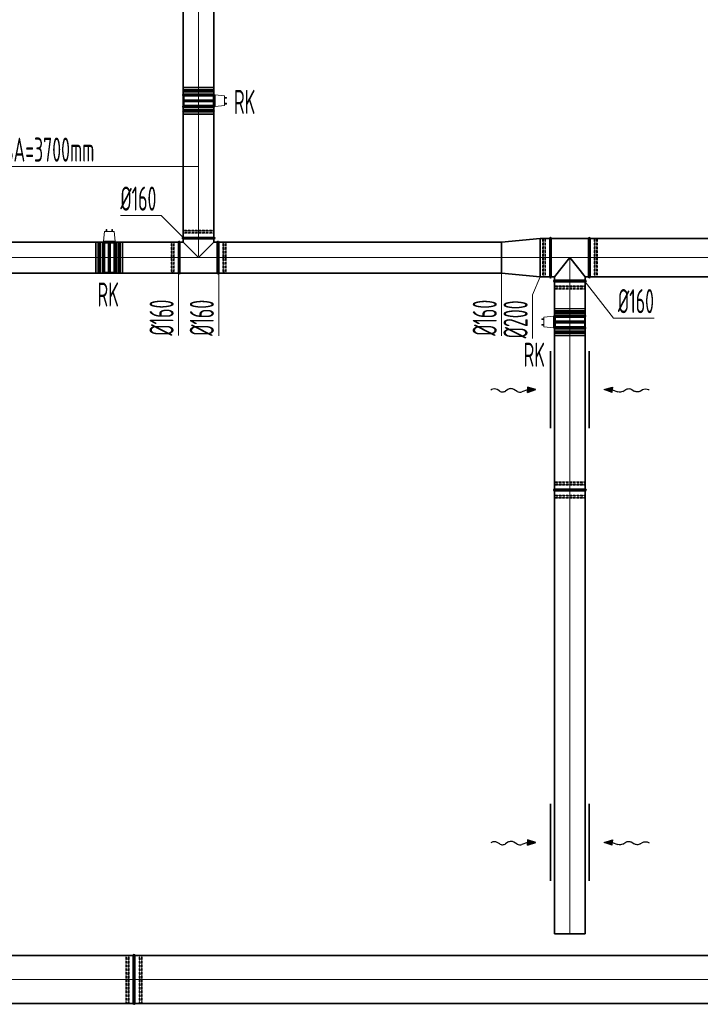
# Model space of a CAD drawing. Header units: millimetres. Extents: x -41335 to 3476, y 23470 to 47494.
# Tile 3 of 15: x -36756 to -33221, y 28347 to 33457. Entities that reach past the tile are written whole.
import ezdxf

# ---------------------------------------------------------------- set-up
doc = ezdxf.new("R2010")
doc.units = ezdxf.units.MM
doc.header["$LTSCALE"] = 0.03
doc.linetypes.add('ACAD_ISO02W100', pattern=[15, 12, -3])
doc.linetypes.add('ACAD_ISO10W100', pattern=[18, 12, -3, 0, -3])
for name, color, linetype, lineweight in [('VZT_01 SUP (PŘÍVOD) - OBRYS', 5, 'Continuous', 35), ('VZT_02 SUP (PŘÍVOD) - OSA', 5, 'ACAD_ISO10W100', 5), ('VZT_05 ETA (ODVOD) - OBRYS', 6, 'Continuous', 35), ('VZT_06 ETA (ODVOD) - OSA', 6, 'ACAD_ISO10W100', 5), ('VZT_40 REGULAČNÍ KLAPKY - OBRYS', 1, 'Continuous', 35), ('VZT_42 REGULAČNÍ KLAPKY - DETAIL', 8, 'Continuous', 5), ('VZT_KOTY - DIMENZE', 7, 'Continuous', 5), ('VZT_KOTY - POLOHA', 7, 'Continuous', 5), ('VZT_POPIS - OBECNE', 7, 'Continuous', 13)]:
    doc.layers.add(name, color=color, linetype=linetype, lineweight=lineweight)
for name, color, linetype, lineweight, plot in [('VZT_03 SUP (PŘÍVOD) - NETISK', 8, 'ACAD_ISO02W100', 5, False), ('VZT_07 ETA (ODVOD) - NETISK', 8, 'ACAD_ISO02W100', 5, False), ('VZT_43 REGULAČNÍ KLAPKY - NETISK', 8, 'ACAD_ISO02W100', 5, False)]:
    doc.layers.add(name, color=color, linetype=linetype, lineweight=lineweight, plot=plot)
doc.styles.add('VZT_POPIS', font='isocp.shx', dxfattribs={"width": 0.6, "height": 125})

msp = doc.modelspace()

# ---------------------------------------------------------------- linework, layer by layer
for p, q in [((-34306.4, 31536.7), (-34309.5, 31534.8)), ((-33490.7, 31536.7), (-33487.6, 31534.8)), ((-34306.4, 29186.7), (-34309.5, 29184.8)), ((-33490.7, 29186.7), (-33487.6, 29184.8))]:
    msp.add_line(p, q)
at = {"color": 0, "lineweight": -2}
for p, q in [((-34263.2, 31528.8), (-34276.3, 31536.8)), ((-34220.4, 31537.5), (-34232.3, 31529.4)), ((-34172.8, 31527.9), (-34189.4, 31538.1)), ((-34118.9, 31535.8), (-34147.4, 31525.8)), ((-34075.9, 31536.7), (-34119.2, 31549.7)), ((-34119.2, 31549.7), (-34118.9, 31535.8)), ((-34118.6, 31521.8), (-34118.9, 31535.8)), ((-34118.6, 31521.8), (-34075.9, 31536.7)), ((-33721.3, 31536.7), (-33678, 31549.7)), ((-33678.6, 31521.8), (-33721.3, 31536.7)), ((-33678.6, 31521.8), (-33678.3, 31535.8)), ((-33678, 31549.7), (-33678.3, 31535.8)), ((-33678.3, 31535.8), (-33649.7, 31525.8)), ((-33624.3, 31527.9), (-33607.7, 31538.1)), ((-33576.7, 31537.5), (-33564.8, 31529.4)), ((-33533.9, 31528.8), (-33520.8, 31536.8)), ((-34263.2, 29178.8), (-34276.3, 29186.8)), ((-34220.4, 29187.5), (-34232.3, 29179.4)), ((-34172.8, 29177.9), (-34189.4, 29188.1)), ((-34118.9, 29185.8), (-34147.4, 29175.8)), ((-34075.9, 29186.7), (-34119.2, 29199.7)), ((-34119.2, 29199.7), (-34118.9, 29185.8)), ((-34118.6, 29171.8), (-34118.9, 29185.8)), ((-34118.6, 29171.8), (-34075.9, 29186.7)), ((-33721.3, 29186.7), (-33678, 29199.7)), ((-33678.6, 29171.8), (-33721.3, 29186.7)), ((-33678.6, 29171.8), (-33678.3, 29185.8)), ((-33678, 29199.7), (-33678.3, 29185.8)), ((-33678.3, 29185.8), (-33649.7, 29175.8)), ((-33624.3, 29177.9), (-33607.7, 29188.1)), ((-33576.7, 29187.5), (-33564.8, 29179.4)), ((-33533.9, 29178.8), (-33520.8, 29186.8))]:
    msp.add_line(p, q, dxfattribs=at)
for centre, start_param, end_param in [((-34291.6, 31527.2), 0.766537, 2.320574), ((-34248, 31538.4), 3.908129, 5.516649), ((-34204.7, 31528.5), 0.766537, 2.375056), ((-34157.6, 31537.5), 3.908129, 5.191299), ((-34291.6, 29177.2), 0.766537, 2.320574), ((-34248, 29188.4), 3.908129, 5.516649), ((-34204.7, 29178.5), 0.766537, 2.375056), ((-34157.6, 29187.5), 3.908129, 5.191299)]:
    msp.add_ellipse(centre, major_axis=(21.5, 0.5), ratio=0.625, start_param=start_param, end_param=end_param, dxfattribs=at)
at = {"color": 0, "lineweight": -2, "extrusion": (0, 0, -1)}
for centre, start_param, end_param in [((-33592.4, 31528.5), 0.766537, 2.375056), ((-33549.2, 31538.4), 3.908129, 5.516649), ((-33505.6, 31527.2), 0.766537, 2.320574), ((-33639.6, 31537.5), 3.908129, 5.191299), ((-33592.4, 29178.5), 0.766537, 2.375056), ((-33549.2, 29188.4), 3.908129, 5.516649), ((-33505.6, 29177.2), 0.766537, 2.320574), ((-33639.6, 29187.5), 3.908129, 5.191299)]:
    msp.add_ellipse(centre, major_axis=(-21.5, 0.5), ratio=0.625, start_param=start_param, end_param=end_param, dxfattribs=at)
at = {"color": 0, "lineweight": -2}
for points in [[(-34118.6, 31521.8), (-34119.2, 31549.7), (-34075.9, 31536.7)], [(-33678.6, 31521.8), (-33678, 31549.7), (-33721.3, 31536.7)], [(-34118.6, 29171.8), (-34119.2, 29199.7), (-34075.9, 29186.7)], [(-33678.6, 29171.8), (-33678, 29199.7), (-33721.3, 29186.7)]]:
    msp.add_solid(points, dxfattribs=at)
at = {"layer": 'VZT_01 SUP (PŘÍVOD) - OBRYS'}
for p, q in [((-36165.8, 28350.7), (-36165.8, 28599.7)), ((-36157.8, 28350.7), (-36157.8, 28599.7))]:
    msp.add_line(p, q, dxfattribs=at)
for points in [[(-36165.8, 28600.2), (-37418.8, 28600.2)], [(-33157.8, 28600.2), (-36157.8, 28600.2)], [(-36165.8, 28350.2), (-37418.8, 28350.2)], [(-33157.8, 28350.2), (-36157.8, 28350.2)]]:
    msp.add_lwpolyline(points, dxfattribs=at)
for centre, start, end in [((-36161.8, 28600.7), 0, 180), ((-36161.8, 28350.7), 180, 0)]:
    msp.add_arc(centre, 4, start, end, dxfattribs=at)
at = {"layer": 'VZT_02 SUP (PŘÍVOD) - OSA', "ltscale": 5}
for points in [[(-37418.8, 28475.2), (-36165.8, 28475.2)], [(-36157.8, 28475.2), (-33157.8, 28475.2)]]:
    msp.add_lwpolyline(points, dxfattribs=at)
at = {"layer": 'VZT_02 SUP (PŘÍVOD) - OSA'}
msp.add_lwpolyline([(-36165.8, 28475.2), (-36157.8, 28475.2)], dxfattribs=at)
at = {"layer": 'VZT_03 SUP (PŘÍVOD) - NETISK', "ltscale": 0.4}
for p, q in [((-36203.8, 28351.7), (-36203.8, 28599.7)), ((-36203.8, 28599.7), (-36199.8, 28599.7)), ((-36199.8, 28351.7), (-36199.8, 28598.7)), ((-36199.8, 28598.7), (-36199.3, 28598.7)), ((-36199.3, 28600.7), (-36198.8, 28600.7)), ((-36199.3, 28350.7), (-36199.3, 28598.7)), ((-36198.8, 28350.7), (-36198.8, 28598.7)), ((-36198.8, 28598.7), (-36191.8, 28598.7)), ((-36191.8, 28600.7), (-36191.3, 28600.7)), ((-36191.8, 28350.7), (-36191.8, 28598.7)), ((-36191.3, 28350.7), (-36191.3, 28598.7)), ((-36191.3, 28598.7), (-36187.8, 28598.7)), ((-36187.8, 28599.7), (-36165.8, 28599.7)), ((-36187.8, 28351.7), (-36187.8, 28598.7)), ((-36157.8, 28599.7), (-36135.8, 28599.7)), ((-36135.8, 28351.7), (-36135.8, 28598.7)), ((-36135.8, 28598.7), (-36132.3, 28598.7)), ((-36132.3, 28600.7), (-36131.8, 28600.7)), ((-36132.3, 28350.7), (-36132.3, 28598.7)), ((-36131.8, 28350.7), (-36131.8, 28598.7)), ((-36131.8, 28598.7), (-36124.8, 28598.7)), ((-36124.8, 28600.7), (-36124.3, 28600.7)), ((-36124.8, 28350.7), (-36124.8, 28598.7)), ((-36124.3, 28350.7), (-36124.3, 28598.7)), ((-36124.3, 28598.7), (-36123.8, 28598.7)), ((-36123.8, 28599.7), (-36119.8, 28599.7)), ((-36123.8, 28351.7), (-36123.8, 28598.7)), ((-36119.8, 28351.7), (-36119.8, 28599.7)), ((-36203.8, 28351.7), (-36199.8, 28351.7)), ((-36199.8, 28352.7), (-36199.3, 28352.7)), ((-36199.3, 28350.7), (-36198.8, 28350.7)), ((-36198.8, 28352.7), (-36191.8, 28352.7)), ((-36191.8, 28350.7), (-36191.3, 28350.7)), ((-36191.3, 28352.7), (-36187.8, 28352.7)), ((-36187.8, 28351.7), (-36165.8, 28351.7)), ((-36157.8, 28351.7), (-36135.8, 28351.7)), ((-36135.8, 28352.7), (-36132.3, 28352.7)), ((-36132.3, 28350.7), (-36131.8, 28350.7)), ((-36131.8, 28352.7), (-36124.8, 28352.7)), ((-36124.8, 28350.7), (-36124.3, 28350.7)), ((-36124.3, 28352.7), (-36123.8, 28352.7)), ((-36123.8, 28351.7), (-36119.8, 28351.7))]:
    msp.add_line(p, q, dxfattribs=at)
at = {"layer": 'VZT_05 ETA (ODVOD) - OBRYS'}
for p, q in [((-35931.3, 32141.9), (-35931.3, 32301.9)), ((-35923.3, 32141.9), (-35923.3, 32301.9)), ((-35923.3, 32301.9), (-35906.8, 32301.9)), ((-35746.8, 32326.9), (-35906.8, 32326.9)), ((-35906.8, 32318.9), (-35746.8, 32318.9)), ((-35906.8, 32301.9), (-35906.8, 32318.9)), ((-35906.8, 32301.9), (-35826.8, 32221.9)), ((-35826.8, 32221.9), (-35746.8, 32301.9)), ((-35746.8, 32301.9), (-35746.8, 32318.9)), ((-35746.8, 32301.9), (-35730.3, 32301.9)), ((-35730.3, 32301.9), (-35730.3, 32141.9)), ((-35722.3, 32141.9), (-35722.3, 32301.9)), ((-34053.1, 32321.7), (-34253.1, 32301.7)), ((-34253.1, 32301.7), (-34253.1, 32141.7)), ((-34053.1, 32321.7), (-34053.1, 32121.7)), ((-34053.1, 32321.7), (-34003.1, 32321.7)), ((-34003.1, 32121.7), (-34003.1, 32321.7)), ((-33995.1, 32321.7), (-33995.1, 32121.7)), ((-33995.1, 32321.7), (-33802.1, 32321.7)), ((-33802.1, 32121.7), (-33802.1, 32321.7)), ((-33794.1, 32321.7), (-33794.1, 32121.7)), ((-33978.6, 32121.7), (-33898.6, 32221.7)), ((-33898.6, 32221.7), (-33818.6, 32121.7)), ((-35923.3, 32141.9), (-35730.3, 32141.9)), ((-34053.1, 32121.7), (-34253.1, 32141.7)), ((-34053.1, 32121.7), (-34003.1, 32121.7)), ((-33995.1, 32121.7), (-33978.6, 32121.7)), ((-33978.6, 32121.7), (-33978.6, 32104.7)), ((-33978.6, 32104.7), (-33818.6, 32104.7)), ((-33818.6, 32096.7), (-33978.6, 32096.7)), ((-33818.6, 32121.7), (-33818.6, 32104.7)), ((-33818.6, 32121.7), (-33802.1, 32121.7)), ((-33998.6, 31736.7), (-33998.6, 31336.7)), ((-33798.6, 31736.7), (-33798.6, 31336.7)), ((-33818.6, 31019.7), (-33978.6, 31019.7)), ((-33818.6, 31011.7), (-33978.6, 31011.7)), ((-33998.6, 29386.7), (-33998.6, 28986.7)), ((-33798.6, 29386.7), (-33798.6, 28986.7)), ((-33978.6, 28711.7), (-33818.6, 28711.7))]:
    msp.add_line(p, q, dxfattribs=at)
for points in [[(-35906.8, 35317.2), (-35906.8, 32326.9)], [(-35746.8, 35317.2), (-35746.8, 32326.9)], [(-35931.3, 32301.9), (-38931.3, 32301.9)], [(-34253.1, 32301.7), (-35722.3, 32301.7)], [(-32110, 32321.7), (-33794.1, 32321.7)], [(-35931.3, 32141.9), (-38931.3, 32141.9)], [(-34253.1, 32141.7), (-35722.3, 32141.7)], [(-33978.6, 32096.7), (-33978.6, 31019.7)], [(-33818.6, 32096.7), (-33818.6, 31019.7)], [(-32110, 32121.7), (-33794.1, 32121.7)], [(-33978.6, 31011.7), (-33978.6, 28711.7)], [(-33818.6, 31011.7), (-33818.6, 28711.7)]]:
    msp.add_lwpolyline(points, dxfattribs=at)
for centre, start, end in [((-35927.3, 32301.9), 0, 180), ((-35906.8, 32322.9), 90, 270), ((-35746.8, 32322.9), 270, 90), ((-35726.3, 32301.9), 0, 180), ((-33999.1, 32321.7), 0, 180), ((-33798.1, 32321.7), 0, 180), ((-35927.3, 32141.9), 180, 0), ((-35726.3, 32141.9), 180, 0), ((-33999.1, 32121.7), 180, 0), ((-33978.6, 32100.7), 90, 270), ((-33818.6, 32100.7), 270, 90), ((-33798.1, 32121.7), 180, 0), ((-33978.6, 31015.7), 90, 270), ((-33818.6, 31015.7), 270, 90)]:
    msp.add_arc(centre, 4, start, end, dxfattribs=at)
at = {"layer": 'VZT_06 ETA (ODVOD) - OSA', "ltscale": 5}
msp.add_line((-34253.1, 32221.7), (-33995.1, 32221.7), dxfattribs=at)
for points in [[(-35826.8, 32326.9), (-35826.8, 35317.2)], [(-38931.3, 32221.9), (-35931.3, 32221.9)], [(-35722.3, 32221.7), (-34253.1, 32221.7)], [(-33794.1, 32221.7), (-32110, 32221.7)], [(-33898.6, 31019.7), (-33898.6, 32096.7)], [(-33898.6, 28711.7), (-33898.6, 31011.7)]]:
    msp.add_lwpolyline(points, dxfattribs=at)
at = {"layer": 'VZT_06 ETA (ODVOD) - OSA', "ltscale": 0.3}
for points in [[(-35826.8, 32326.9), (-35826.8, 32221.9)], [(-35931.3, 32221.9), (-35722.3, 32221.9)], [(-33995.1, 32221.7), (-33802.1, 32221.7)], [(-33898.6, 32104.7), (-33898.6, 32221.7)]]:
    msp.add_lwpolyline(points, dxfattribs=at)
at = {"layer": 'VZT_06 ETA (ODVOD) - OSA'}
msp.add_lwpolyline([(-33898.6, 31019.7), (-33898.6, 31011.7)], dxfattribs=at)
at = {"layer": 'VZT_07 ETA (ODVOD) - NETISK', "ltscale": 0.4}
for p, q in [((-35746.8, 32360.4), (-35906.8, 32360.4)), ((-35906.8, 32359.9), (-35906.8, 32360.4)), ((-35746.8, 32359.9), (-35906.8, 32359.9)), ((-35746.8, 32352.9), (-35906.8, 32352.9)), ((-35906.8, 32352.4), (-35906.8, 32352.9)), ((-35746.8, 32352.4), (-35906.8, 32352.4)), ((-35747.8, 32364.9), (-35905.8, 32364.9)), ((-35905.8, 32360.9), (-35905.8, 32364.9)), ((-35747.8, 32360.9), (-35905.8, 32360.9)), ((-35747.8, 32348.9), (-35905.8, 32348.9)), ((-35905.8, 32326.9), (-35905.8, 32348.9)), ((-35904.8, 32360.4), (-35904.8, 32360.9)), ((-35904.8, 32352.9), (-35904.8, 32359.9)), ((-35904.8, 32348.9), (-35904.8, 32352.4)), ((-35748.8, 32360.4), (-35748.8, 32360.9)), ((-35748.8, 32352.9), (-35748.8, 32359.9)), ((-35748.8, 32348.9), (-35748.8, 32352.4)), ((-35747.8, 32360.9), (-35747.8, 32364.9)), ((-35747.8, 32326.9), (-35747.8, 32348.9)), ((-35746.8, 32359.9), (-35746.8, 32360.4)), ((-35746.8, 32352.4), (-35746.8, 32352.9)), ((-35969.3, 32142.9), (-35969.3, 32300.9)), ((-35969.3, 32300.9), (-35965.3, 32300.9)), ((-35965.3, 32142.9), (-35965.3, 32300.9)), ((-35965.3, 32299.9), (-35964.8, 32299.9)), ((-35964.8, 32141.9), (-35964.8, 32301.9)), ((-35964.8, 32301.9), (-35964.3, 32301.9)), ((-35964.3, 32141.9), (-35964.3, 32301.9)), ((-35964.3, 32299.9), (-35957.3, 32299.9)), ((-35957.3, 32141.9), (-35957.3, 32301.9)), ((-35957.3, 32301.9), (-35956.8, 32301.9)), ((-35956.8, 32141.9), (-35956.8, 32301.9)), ((-35956.8, 32299.9), (-35953.3, 32299.9)), ((-35953.3, 32142.9), (-35953.3, 32300.9)), ((-35953.3, 32300.9), (-35931.3, 32300.9)), ((-35722.3, 32300.9), (-35700.3, 32300.9)), ((-35700.3, 32142.9), (-35700.3, 32300.9)), ((-35700.3, 32299.9), (-35696.8, 32299.9)), ((-35696.8, 32141.9), (-35696.8, 32301.9)), ((-35696.8, 32301.9), (-35696.3, 32301.9)), ((-35696.3, 32141.9), (-35696.3, 32301.9)), ((-35696.3, 32299.9), (-35689.3, 32299.9)), ((-35689.3, 32141.9), (-35689.3, 32301.9)), ((-35689.3, 32301.9), (-35688.8, 32301.9)), ((-35688.8, 32141.9), (-35688.8, 32301.9)), ((-35688.8, 32299.9), (-35688.3, 32299.9)), ((-35688.3, 32142.9), (-35688.3, 32300.9)), ((-35688.3, 32300.9), (-35684.3, 32300.9)), ((-35684.3, 32142.9), (-35684.3, 32300.9)), ((-34041.1, 32320.7), (-34041.1, 32122.7)), ((-34041.1, 32320.7), (-34037.1, 32320.7)), ((-34037.1, 32320.7), (-34037.1, 32122.7)), ((-34037.1, 32319.7), (-34036.6, 32319.7)), ((-34036.6, 32321.7), (-34036.6, 32121.7)), ((-34036.6, 32321.7), (-34036.1, 32321.7)), ((-34036.1, 32321.7), (-34036.1, 32121.7)), ((-34036.1, 32319.7), (-34029.1, 32319.7)), ((-34029.1, 32321.7), (-34029.1, 32121.7)), ((-34029.1, 32321.7), (-34028.6, 32321.7)), ((-34028.6, 32321.7), (-34028.6, 32121.7)), ((-34028.6, 32319.7), (-34025.1, 32319.7)), ((-34025.1, 32320.7), (-34025.1, 32122.7)), ((-34025.1, 32320.7), (-34003.1, 32320.7)), ((-33794.1, 32320.7), (-33772.1, 32320.7)), ((-33772.1, 32320.7), (-33772.1, 32122.7)), ((-33772.1, 32319.7), (-33768.6, 32319.7)), ((-33768.6, 32321.7), (-33768.6, 32121.7)), ((-33768.6, 32321.7), (-33768.1, 32321.7)), ((-33768.1, 32321.7), (-33768.1, 32121.7)), ((-33768.1, 32319.7), (-33761.1, 32319.7)), ((-33761.1, 32321.7), (-33761.1, 32121.7)), ((-33761.1, 32321.7), (-33760.6, 32321.7)), ((-33760.6, 32321.7), (-33760.6, 32121.7)), ((-33760.6, 32319.7), (-33760.1, 32319.7)), ((-33760.1, 32320.7), (-33760.1, 32122.7)), ((-33760.1, 32320.7), (-33756.1, 32320.7)), ((-33756.1, 32320.7), (-33756.1, 32122.7)), ((-35969.3, 32142.9), (-35965.3, 32142.9)), ((-35965.3, 32143.9), (-35964.8, 32143.9)), ((-35964.3, 32143.9), (-35957.3, 32143.9)), ((-35956.8, 32143.9), (-35953.3, 32143.9)), ((-35953.3, 32142.9), (-35931.3, 32142.9)), ((-35722.3, 32142.9), (-35700.3, 32142.9)), ((-35700.3, 32143.9), (-35696.8, 32143.9)), ((-35696.3, 32143.9), (-35689.3, 32143.9)), ((-35688.8, 32143.9), (-35688.3, 32143.9)), ((-35688.3, 32142.9), (-35684.3, 32142.9)), ((-35964.8, 32141.9), (-35964.3, 32141.9)), ((-35957.3, 32141.9), (-35956.8, 32141.9)), ((-35696.8, 32141.9), (-35696.3, 32141.9)), ((-35689.3, 32141.9), (-35688.8, 32141.9)), ((-34041.1, 32122.7), (-34037.1, 32122.7)), ((-34037.1, 32123.7), (-34036.6, 32123.7)), ((-34036.6, 32121.7), (-34036.1, 32121.7)), ((-34036.1, 32123.7), (-34029.1, 32123.7)), ((-34029.1, 32121.7), (-34028.6, 32121.7)), ((-34028.6, 32123.7), (-34025.1, 32123.7)), ((-34025.1, 32122.7), (-34003.1, 32122.7)), ((-33977.6, 32096.7), (-33977.6, 32074.7)), ((-33819.6, 32096.7), (-33819.6, 32074.7)), ((-33794.1, 32122.7), (-33772.1, 32122.7)), ((-33772.1, 32123.7), (-33768.6, 32123.7)), ((-33768.6, 32121.7), (-33768.1, 32121.7)), ((-33768.1, 32123.7), (-33761.1, 32123.7)), ((-33761.1, 32121.7), (-33760.6, 32121.7)), ((-33760.6, 32123.7), (-33760.1, 32123.7)), ((-33760.1, 32122.7), (-33756.1, 32122.7)), ((-33818.6, 32071.2), (-33978.6, 32071.2)), ((-33978.6, 32071.2), (-33978.6, 32070.7)), ((-33818.6, 32070.7), (-33978.6, 32070.7)), ((-33818.6, 32063.7), (-33978.6, 32063.7)), ((-33978.6, 32063.7), (-33978.6, 32063.2)), ((-33818.6, 32063.2), (-33978.6, 32063.2)), ((-33819.6, 32074.7), (-33977.6, 32074.7)), ((-33819.6, 32062.7), (-33977.6, 32062.7)), ((-33977.6, 32062.7), (-33977.6, 32058.7)), ((-33819.6, 32058.7), (-33977.6, 32058.7)), ((-33976.6, 32074.7), (-33976.6, 32071.2)), ((-33976.6, 32070.7), (-33976.6, 32063.7)), ((-33976.6, 32063.2), (-33976.6, 32062.7)), ((-33820.6, 32074.7), (-33820.6, 32071.2)), ((-33820.6, 32070.7), (-33820.6, 32063.7)), ((-33820.6, 32063.2), (-33820.6, 32062.7)), ((-33819.6, 32062.7), (-33819.6, 32058.7)), ((-33818.6, 32071.2), (-33818.6, 32070.7)), ((-33818.6, 32063.7), (-33818.6, 32063.2)), ((-33818.6, 31053.2), (-33978.6, 31053.2)), ((-33978.6, 31052.7), (-33978.6, 31053.2)), ((-33818.6, 31052.7), (-33978.6, 31052.7)), ((-33818.6, 31045.7), (-33978.6, 31045.7)), ((-33978.6, 31045.2), (-33978.6, 31045.7)), ((-33818.6, 31045.2), (-33978.6, 31045.2)), ((-33819.6, 31057.7), (-33977.6, 31057.7)), ((-33977.6, 31053.7), (-33977.6, 31057.7)), ((-33819.6, 31053.7), (-33977.6, 31053.7)), ((-33819.6, 31041.7), (-33977.6, 31041.7)), ((-33977.6, 31019.7), (-33977.6, 31041.7)), ((-33976.6, 31053.2), (-33976.6, 31053.7)), ((-33976.6, 31045.7), (-33976.6, 31052.7)), ((-33976.6, 31041.7), (-33976.6, 31045.2)), ((-33820.6, 31053.2), (-33820.6, 31053.7)), ((-33820.6, 31045.7), (-33820.6, 31052.7)), ((-33820.6, 31041.7), (-33820.6, 31045.2)), ((-33819.6, 31053.7), (-33819.6, 31057.7)), ((-33819.6, 31019.7), (-33819.6, 31041.7)), ((-33818.6, 31052.7), (-33818.6, 31053.2)), ((-33818.6, 31045.2), (-33818.6, 31045.7)), ((-33818.6, 30986.2), (-33978.6, 30986.2)), ((-33978.6, 30985.7), (-33978.6, 30986.2)), ((-33818.6, 30985.7), (-33978.6, 30985.7)), ((-33818.6, 30978.7), (-33978.6, 30978.7)), ((-33978.6, 30978.2), (-33978.6, 30978.7)), ((-33818.6, 30978.2), (-33978.6, 30978.2)), ((-33977.6, 30989.7), (-33977.6, 31011.7)), ((-33819.6, 30989.7), (-33977.6, 30989.7)), ((-33819.6, 30977.7), (-33977.6, 30977.7)), ((-33977.6, 30973.7), (-33977.6, 30977.7)), ((-33819.6, 30973.7), (-33977.6, 30973.7)), ((-33976.6, 30986.2), (-33976.6, 30989.7)), ((-33976.6, 30978.7), (-33976.6, 30985.7)), ((-33976.6, 30977.7), (-33976.6, 30978.2)), ((-33820.6, 30986.2), (-33820.6, 30989.7)), ((-33820.6, 30978.7), (-33820.6, 30985.7)), ((-33820.6, 30977.7), (-33820.6, 30978.2)), ((-33819.6, 30989.7), (-33819.6, 31011.7)), ((-33819.6, 30973.7), (-33819.6, 30977.7)), ((-33818.6, 30985.7), (-33818.6, 30986.2)), ((-33818.6, 30978.2), (-33818.6, 30978.7))]:
    msp.add_line(p, q, dxfattribs=at)
at = {"layer": 'VZT_40 REGULAČNÍ KLAPKY - OBRYS'}
for p, q in [((-35906.3, 33070.9), (-35907.8, 33067.9)), ((-35907.8, 33063.9), (-35907.8, 33067.9)), ((-35745.8, 33067.9), (-35907.8, 33067.9)), ((-35903.8, 33060.9), (-35907.8, 33063.9)), ((-35745.8, 33063.9), (-35907.8, 33063.9)), ((-35906.3, 33070.9), (-35747.3, 33070.9)), ((-35749.8, 33060.9), (-35745.8, 33063.9)), ((-35747.3, 33070.9), (-35745.8, 33067.9)), ((-35745.8, 33063.9), (-35745.8, 33067.9)), ((-35903.8, 33010.9), (-35907.8, 33007.9)), ((-35903.8, 33039.9), (-35906.8, 33037.9)), ((-35906.8, 33037.9), (-35906.8, 33033.9)), ((-35906.8, 33037.9), (-35746.8, 33037.9)), ((-35906.8, 33033.9), (-35746.8, 33033.9)), ((-35903.8, 33031.9), (-35906.8, 33033.9)), ((-35903.8, 33039.9), (-35903.8, 33060.9)), ((-35749.8, 33060.9), (-35903.8, 33060.9)), ((-35903.8, 33039.9), (-35749.8, 33039.9)), ((-35749.8, 33031.9), (-35903.8, 33031.9)), ((-35903.8, 33031.9), (-35903.8, 33010.9)), ((-35903.8, 33010.9), (-35749.8, 33010.9)), ((-35749.8, 33039.9), (-35749.8, 33060.9)), ((-35749.8, 33039.9), (-35746.8, 33037.9)), ((-35749.8, 33031.9), (-35746.8, 33033.9)), ((-35749.8, 33031.9), (-35749.8, 33010.9)), ((-35749.8, 33010.9), (-35745.8, 33007.9)), ((-35746.8, 33037.9), (-35746.8, 33033.9)), ((-35907.8, 33007.9), (-35745.8, 33007.9)), ((-35907.8, 33007.9), (-35907.8, 33003.9)), ((-35907.8, 33003.9), (-35745.8, 33003.9)), ((-35906.3, 33000.9), (-35907.8, 33003.9)), ((-35747.3, 33000.9), (-35906.3, 33000.9)), ((-35747.3, 33000.9), (-35745.8, 33003.9)), ((-35745.8, 33007.9), (-35745.8, 33003.9)), ((-36325.3, 32301.4), (-36322.3, 32302.9)), ((-36325.3, 32142.4), (-36325.3, 32301.4)), ((-36318.3, 32302.9), (-36322.3, 32302.9)), ((-36322.3, 32302.9), (-36322.3, 32140.9)), ((-36315.3, 32298.9), (-36318.3, 32302.9)), ((-36318.3, 32302.9), (-36318.3, 32140.9)), ((-36294.3, 32298.9), (-36315.3, 32298.9)), ((-36315.3, 32298.9), (-36315.3, 32144.9)), ((-36294.3, 32298.9), (-36292.3, 32301.9)), ((-36294.3, 32144.9), (-36294.3, 32298.9)), ((-36292.3, 32301.9), (-36288.3, 32301.9)), ((-36292.3, 32141.9), (-36292.3, 32301.9)), ((-36288.3, 32141.9), (-36288.3, 32301.9)), ((-36286.3, 32298.9), (-36288.3, 32301.9)), ((-36286.3, 32298.9), (-36286.3, 32144.9)), ((-36286.3, 32298.9), (-36265.3, 32298.9)), ((-36265.3, 32298.9), (-36262.3, 32302.9)), ((-36265.3, 32144.9), (-36265.3, 32298.9)), ((-36262.3, 32140.9), (-36262.3, 32302.9)), ((-36262.3, 32302.9), (-36258.3, 32302.9)), ((-36258.3, 32140.9), (-36258.3, 32302.9)), ((-36255.3, 32301.4), (-36258.3, 32302.9)), ((-36255.3, 32301.4), (-36255.3, 32142.4)), ((-36325.3, 32142.4), (-36322.3, 32140.9)), ((-36315.3, 32144.9), (-36318.3, 32140.9)), ((-36294.3, 32144.9), (-36315.3, 32144.9)), ((-36294.3, 32144.9), (-36292.3, 32141.9)), ((-36286.3, 32144.9), (-36288.3, 32141.9)), ((-36286.3, 32144.9), (-36265.3, 32144.9)), ((-36265.3, 32144.9), (-36262.3, 32140.9)), ((-36255.3, 32142.4), (-36258.3, 32140.9)), ((-36318.3, 32140.9), (-36322.3, 32140.9)), ((-36292.3, 32141.9), (-36288.3, 32141.9)), ((-36262.3, 32140.9), (-36258.3, 32140.9)), ((-33978.1, 31922.7), (-33979.6, 31919.7)), ((-33979.6, 31915.7), (-33979.6, 31919.7)), ((-33817.6, 31919.7), (-33979.6, 31919.7)), ((-33975.6, 31912.7), (-33979.6, 31915.7)), ((-33817.6, 31915.7), (-33979.6, 31915.7)), ((-33975.6, 31891.7), (-33978.6, 31889.7)), ((-33978.6, 31885.7), (-33978.6, 31889.7)), ((-33818.6, 31889.7), (-33978.6, 31889.7)), ((-33978.1, 31922.7), (-33819.1, 31922.7)), ((-33975.6, 31891.7), (-33975.6, 31912.7)), ((-33821.6, 31912.7), (-33975.6, 31912.7)), ((-33975.6, 31891.7), (-33821.6, 31891.7)), ((-33821.6, 31912.7), (-33817.6, 31915.7)), ((-33821.6, 31891.7), (-33821.6, 31912.7)), ((-33821.6, 31891.7), (-33818.6, 31889.7)), ((-33819.1, 31922.7), (-33817.6, 31919.7)), ((-33818.6, 31885.7), (-33818.6, 31889.7)), ((-33817.6, 31915.7), (-33817.6, 31919.7)), ((-33975.6, 31862.7), (-33979.6, 31859.7)), ((-33979.6, 31859.7), (-33817.6, 31859.7)), ((-33979.6, 31859.7), (-33979.6, 31855.7)), ((-33979.6, 31855.7), (-33817.6, 31855.7)), ((-33978.1, 31852.7), (-33979.6, 31855.7)), ((-33818.6, 31885.7), (-33978.6, 31885.7)), ((-33975.6, 31883.7), (-33978.6, 31885.7)), ((-33819.1, 31852.7), (-33978.1, 31852.7)), ((-33821.6, 31883.7), (-33975.6, 31883.7)), ((-33975.6, 31883.7), (-33975.6, 31862.7)), ((-33975.6, 31862.7), (-33821.6, 31862.7)), ((-33821.6, 31883.7), (-33818.6, 31885.7)), ((-33821.6, 31883.7), (-33821.6, 31862.7)), ((-33821.6, 31862.7), (-33817.6, 31859.7)), ((-33819.1, 31852.7), (-33817.6, 31855.7)), ((-33817.6, 31859.7), (-33817.6, 31855.7))]:
    msp.add_line(p, q, dxfattribs=at)
at = {"layer": 'VZT_42 REGULAČNÍ KLAPKY - DETAIL'}
for p, q in [((-35741.3, 33065.9), (-35691.3, 33060.9)), ((-35741.3, 33005.9), (-35741.3, 33065.9)), ((-35745.8, 33015.9), (-35745.8, 33055.9)), ((-35745.8, 33055.9), (-35741.8, 33055.9)), ((-35741.8, 33015.9), (-35745.8, 33015.9)), ((-35741.8, 33055.9), (-35741.8, 33015.9)), ((-35741.7, 33054.4), (-35741.3, 33054.4)), ((-35741.7, 33047.4), (-35741.7, 33054.4)), ((-35741.7, 33047.4), (-35741.3, 33047.4)), ((-35741.7, 33024.4), (-35741.3, 33024.4)), ((-35741.7, 33017.4), (-35741.7, 33024.4)), ((-35741.7, 33017.4), (-35741.3, 33017.4)), ((-35741.3, 33005.9), (-35691.3, 33010.9)), ((-35691.3, 33010.9), (-35691.3, 33060.9)), ((-35691.3, 33053.1), (-35681.7, 33052.9)), ((-35691.3, 33048.6), (-35681.7, 33048.9)), ((-35691.3, 33023.1), (-35681.7, 33022.9)), ((-35691.3, 33018.6), (-35681.7, 33018.9)), ((-35681.7, 33048.9), (-35681.7, 33052.9)), ((-35681.7, 33018.9), (-35681.7, 33022.9)), ((-36320.3, 32307.4), (-36315.3, 32357.4)), ((-36265.3, 32357.4), (-36315.3, 32357.4)), ((-36307.6, 32357.4), (-36307.3, 32367)), ((-36303.3, 32367), (-36307.3, 32367)), ((-36303.1, 32357.4), (-36303.3, 32367)), ((-36277.6, 32357.4), (-36277.3, 32367)), ((-36273.3, 32367), (-36277.3, 32367)), ((-36273.1, 32357.4), (-36273.3, 32367)), ((-36260.3, 32307.4), (-36265.3, 32357.4)), ((-36260.3, 32307.4), (-36320.3, 32307.4)), ((-36310.3, 32306.9), (-36270.3, 32306.9)), ((-36310.3, 32302.9), (-36310.3, 32306.9)), ((-36270.3, 32302.9), (-36310.3, 32302.9)), ((-36308.8, 32307), (-36308.8, 32307.4)), ((-36301.8, 32307), (-36308.8, 32307)), ((-36301.8, 32307), (-36301.8, 32307.4)), ((-36278.8, 32307), (-36278.8, 32307.4)), ((-36271.8, 32307), (-36278.8, 32307)), ((-36271.8, 32307), (-36271.8, 32307.4)), ((-36270.3, 32306.9), (-36270.3, 32302.9)), ((-34034.1, 31904.9), (-34043.7, 31904.7)), ((-34043.7, 31904.7), (-34043.7, 31900.7)), ((-34034.1, 31900.4), (-34043.7, 31900.7)), ((-33984.1, 31917.7), (-34034.1, 31912.7)), ((-34034.1, 31912.7), (-34034.1, 31862.7)), ((-33984.1, 31917.7), (-33984.1, 31857.7)), ((-33983.7, 31906.2), (-33984.1, 31906.2)), ((-33983.7, 31899.2), (-33984.1, 31899.2)), ((-33983.7, 31906.2), (-33983.7, 31899.2)), ((-33983.6, 31867.7), (-33983.6, 31907.7)), ((-33983.6, 31907.7), (-33979.6, 31907.7)), ((-33979.6, 31907.7), (-33979.6, 31867.7)), ((-34034.1, 31874.9), (-34043.7, 31874.7)), ((-34043.7, 31874.7), (-34043.7, 31870.7)), ((-34034.1, 31870.4), (-34043.7, 31870.7)), ((-33984.1, 31857.7), (-34034.1, 31862.7)), ((-33983.7, 31876.2), (-33984.1, 31876.2)), ((-33983.7, 31869.2), (-33984.1, 31869.2)), ((-33983.7, 31876.2), (-33983.7, 31869.2)), ((-33979.6, 31867.7), (-33983.6, 31867.7))]:
    msp.add_line(p, q, dxfattribs=at)
at = {"layer": 'VZT_43 REGULAČNÍ KLAPKY - NETISK'}
for p, q in [((-35903.8, 33089.9), (-35909.8, 33088.9)), ((-35903.8, 33087.9), (-35909.8, 33088.9)), ((-35743.8, 33088.9), (-35909.8, 33088.9)), ((-35905.3, 33106.9), (-35906.3, 33103.9)), ((-35906.3, 33094.9), (-35906.3, 33103.9)), ((-35747.3, 33103.9), (-35906.3, 33103.9)), ((-35903.8, 33092.9), (-35906.3, 33094.9)), ((-35747.3, 33094.9), (-35906.3, 33094.9)), ((-35903.8, 33082.9), (-35906.3, 33080.9)), ((-35906.3, 33070.9), (-35906.3, 33080.9)), ((-35747.3, 33080.9), (-35906.3, 33080.9)), ((-35905.3, 33106.9), (-35748.3, 33106.9)), ((-35903.8, 33089.9), (-35903.8, 33092.9)), ((-35749.8, 33092.9), (-35903.8, 33092.9)), ((-35903.8, 33089.9), (-35749.8, 33089.9)), ((-35749.8, 33087.9), (-35903.8, 33087.9)), ((-35903.8, 33082.9), (-35903.8, 33087.9)), ((-35903.8, 33082.9), (-35749.8, 33082.9)), ((-35749.8, 33092.9), (-35747.3, 33094.9)), ((-35749.8, 33089.9), (-35749.8, 33092.9)), ((-35749.8, 33089.9), (-35743.8, 33088.9)), ((-35749.8, 33087.9), (-35743.8, 33088.9)), ((-35749.8, 33082.9), (-35749.8, 33087.9)), ((-35749.8, 33082.9), (-35747.3, 33080.9)), ((-35748.3, 33106.9), (-35747.3, 33103.9)), ((-35747.3, 33094.9), (-35747.3, 33103.9)), ((-35747.3, 33070.9), (-35747.3, 33080.9)), ((-35903.8, 32983.9), (-35909.8, 32982.9)), ((-35909.8, 32982.9), (-35743.8, 32982.9)), ((-35903.8, 32981.9), (-35909.8, 32982.9)), ((-35906.3, 33000.9), (-35906.3, 32990.9)), ((-35906.3, 32990.9), (-35747.3, 32990.9)), ((-35903.8, 32988.9), (-35906.3, 32990.9)), ((-35903.8, 32978.9), (-35906.3, 32976.9)), ((-35906.3, 32976.9), (-35747.3, 32976.9)), ((-35906.3, 32976.9), (-35906.3, 32967.9)), ((-35906.3, 32967.9), (-35747.3, 32967.9)), ((-35905.3, 32964.9), (-35906.3, 32967.9)), ((-35748.3, 32964.9), (-35905.3, 32964.9)), ((-35749.8, 32988.9), (-35903.8, 32988.9)), ((-35903.8, 32988.9), (-35903.8, 32983.9)), ((-35903.8, 32983.9), (-35749.8, 32983.9)), ((-35749.8, 32981.9), (-35903.8, 32981.9)), ((-35903.8, 32981.9), (-35903.8, 32978.9)), ((-35903.8, 32978.9), (-35749.8, 32978.9)), ((-35749.8, 32988.9), (-35747.3, 32990.9)), ((-35749.8, 32988.9), (-35749.8, 32983.9)), ((-35749.8, 32983.9), (-35743.8, 32982.9)), ((-35749.8, 32981.9), (-35743.8, 32982.9)), ((-35749.8, 32981.9), (-35749.8, 32978.9)), ((-35749.8, 32978.9), (-35747.3, 32976.9)), ((-35748.3, 32964.9), (-35747.3, 32967.9)), ((-35747.3, 33000.9), (-35747.3, 32990.9)), ((-35747.3, 32976.9), (-35747.3, 32967.9)), ((-36361.3, 32300.4), (-36358.3, 32301.4)), ((-36361.3, 32143.4), (-36361.3, 32300.4)), ((-36349.3, 32301.4), (-36358.3, 32301.4)), ((-36358.3, 32301.4), (-36358.3, 32142.4)), ((-36347.3, 32298.9), (-36349.3, 32301.4)), ((-36349.3, 32301.4), (-36349.3, 32142.4)), ((-36344.3, 32298.9), (-36347.3, 32298.9)), ((-36347.3, 32298.9), (-36347.3, 32144.9)), ((-36344.3, 32298.9), (-36343.3, 32304.9)), ((-36344.3, 32144.9), (-36344.3, 32298.9)), ((-36342.3, 32298.9), (-36343.3, 32304.9)), ((-36343.3, 32304.9), (-36343.3, 32138.9)), ((-36342.3, 32298.9), (-36342.3, 32144.9)), ((-36337.3, 32298.9), (-36342.3, 32298.9)), ((-36337.3, 32298.9), (-36335.3, 32301.4)), ((-36337.3, 32144.9), (-36337.3, 32298.9)), ((-36325.3, 32301.4), (-36335.3, 32301.4)), ((-36335.3, 32301.4), (-36335.3, 32142.4)), ((-36255.3, 32301.4), (-36245.3, 32301.4)), ((-36245.3, 32142.4), (-36245.3, 32301.4)), ((-36243.3, 32298.9), (-36245.3, 32301.4)), ((-36243.3, 32298.9), (-36243.3, 32144.9)), ((-36243.3, 32298.9), (-36238.3, 32298.9)), ((-36238.3, 32298.9), (-36237.3, 32304.9)), ((-36238.3, 32144.9), (-36238.3, 32298.9)), ((-36237.3, 32138.9), (-36237.3, 32304.9)), ((-36236.3, 32298.9), (-36237.3, 32304.9)), ((-36236.3, 32298.9), (-36236.3, 32144.9)), ((-36236.3, 32298.9), (-36233.3, 32298.9)), ((-36233.3, 32298.9), (-36231.3, 32301.4)), ((-36233.3, 32144.9), (-36233.3, 32298.9)), ((-36231.3, 32142.4), (-36231.3, 32301.4)), ((-36231.3, 32301.4), (-36222.3, 32301.4)), ((-36222.3, 32142.4), (-36222.3, 32301.4)), ((-36219.3, 32300.4), (-36222.3, 32301.4)), ((-36219.3, 32300.4), (-36219.3, 32143.4)), ((-36361.3, 32143.4), (-36358.3, 32142.4)), ((-36349.3, 32142.4), (-36358.3, 32142.4)), ((-36347.3, 32144.9), (-36349.3, 32142.4)), ((-36344.3, 32144.9), (-36347.3, 32144.9)), ((-36344.3, 32144.9), (-36343.3, 32138.9)), ((-36342.3, 32144.9), (-36343.3, 32138.9)), ((-36337.3, 32144.9), (-36342.3, 32144.9)), ((-36337.3, 32144.9), (-36335.3, 32142.4)), ((-36325.3, 32142.4), (-36335.3, 32142.4)), ((-36255.3, 32142.4), (-36245.3, 32142.4)), ((-36243.3, 32144.9), (-36245.3, 32142.4)), ((-36243.3, 32144.9), (-36238.3, 32144.9)), ((-36238.3, 32144.9), (-36237.3, 32138.9)), ((-36236.3, 32144.9), (-36237.3, 32138.9)), ((-36236.3, 32144.9), (-36233.3, 32144.9)), ((-36233.3, 32144.9), (-36231.3, 32142.4)), ((-36231.3, 32142.4), (-36222.3, 32142.4)), ((-36219.3, 32143.4), (-36222.3, 32142.4)), ((-33975.6, 31941.7), (-33981.6, 31940.7)), ((-33975.6, 31939.7), (-33981.6, 31940.7)), ((-33815.6, 31940.7), (-33981.6, 31940.7)), ((-33977.1, 31958.7), (-33978.1, 31955.7)), ((-33978.1, 31946.7), (-33978.1, 31955.7)), ((-33819.1, 31955.7), (-33978.1, 31955.7)), ((-33975.6, 31944.7), (-33978.1, 31946.7)), ((-33819.1, 31946.7), (-33978.1, 31946.7)), ((-33977.1, 31958.7), (-33820.1, 31958.7)), ((-33975.6, 31941.7), (-33975.6, 31944.7)), ((-33821.6, 31944.7), (-33975.6, 31944.7)), ((-33975.6, 31941.7), (-33821.6, 31941.7)), ((-33821.6, 31939.7), (-33975.6, 31939.7)), ((-33975.6, 31934.7), (-33975.6, 31939.7)), ((-33821.6, 31944.7), (-33819.1, 31946.7)), ((-33821.6, 31941.7), (-33821.6, 31944.7)), ((-33821.6, 31941.7), (-33815.6, 31940.7)), ((-33821.6, 31939.7), (-33815.6, 31940.7)), ((-33821.6, 31934.7), (-33821.6, 31939.7)), ((-33820.1, 31958.7), (-33819.1, 31955.7)), ((-33819.1, 31946.7), (-33819.1, 31955.7)), ((-33975.6, 31934.7), (-33978.1, 31932.7)), ((-33978.1, 31922.7), (-33978.1, 31932.7)), ((-33819.1, 31932.7), (-33978.1, 31932.7)), ((-33975.6, 31934.7), (-33821.6, 31934.7)), ((-33821.6, 31934.7), (-33819.1, 31932.7)), ((-33819.1, 31922.7), (-33819.1, 31932.7)), ((-33975.6, 31835.7), (-33981.6, 31834.7)), ((-33978.1, 31852.7), (-33978.1, 31842.7)), ((-33978.1, 31842.7), (-33819.1, 31842.7)), ((-33975.6, 31840.7), (-33978.1, 31842.7)), ((-33821.6, 31840.7), (-33975.6, 31840.7)), ((-33975.6, 31840.7), (-33975.6, 31835.7)), ((-33975.6, 31835.7), (-33821.6, 31835.7)), ((-33821.6, 31840.7), (-33819.1, 31842.7)), ((-33821.6, 31840.7), (-33821.6, 31835.7)), ((-33821.6, 31835.7), (-33815.6, 31834.7)), ((-33819.1, 31852.7), (-33819.1, 31842.7)), ((-33981.6, 31834.7), (-33815.6, 31834.7)), ((-33975.6, 31833.7), (-33981.6, 31834.7)), ((-33975.6, 31830.7), (-33978.1, 31828.7)), ((-33978.1, 31828.7), (-33819.1, 31828.7)), ((-33978.1, 31828.7), (-33978.1, 31819.7)), ((-33978.1, 31819.7), (-33819.1, 31819.7)), ((-33977.1, 31816.7), (-33978.1, 31819.7)), ((-33820.1, 31816.7), (-33977.1, 31816.7)), ((-33821.6, 31833.7), (-33975.6, 31833.7)), ((-33975.6, 31833.7), (-33975.6, 31830.7)), ((-33975.6, 31830.7), (-33821.6, 31830.7)), ((-33821.6, 31833.7), (-33815.6, 31834.7)), ((-33821.6, 31833.7), (-33821.6, 31830.7)), ((-33821.6, 31830.7), (-33819.1, 31828.7)), ((-33820.1, 31816.7), (-33819.1, 31819.7)), ((-33819.1, 31828.7), (-33819.1, 31819.7))]:
    msp.add_line(p, q, dxfattribs=at)
at = {"layer": 'VZT_KOTY - DIMENZE', "linetype": 'ByBlock'}
for p, q in [((-36021.2, 32440.6), (-36042.7, 32440.6)), ((-35931.3, 32028.5), (-35931.3, 32007)), ((-35722.3, 32027.3), (-35722.3, 32005.8)), ((-34253.1, 32027.3), (-34253.1, 32005.8)), ((-34093.2, 32029.4), (-34093.2, 32008)), ((-33672.9, 31908.5), (-33651.4, 31908.5))]:
    msp.add_line(p, q, dxfattribs=at)
for points in [[(-36232.7, 32440.6), (-36042.7, 32440.6)], [(-35906.8, 32326.9), (-36021.2, 32440.6)], [(-34253.1, 32141.7), (-34253.1, 32027.3)], [(-34053.1, 32121.7), (-34093.2, 32029.4)], [(-33818.6, 32096.7), (-33672.9, 31908.5)], [(-34253.1, 31815.8), (-34253.1, 32005.8)], [(-34093.2, 31803), (-34093.2, 32008)], [(-33651.4, 31908.5), (-33461.4, 31908.5)]]:
    msp.add_lwpolyline(points, dxfattribs=at)
at = {"layer": 'VZT_KOTY - DIMENZE', "linetype": 'ByBlock', "elevation": 0}
for points in [[(-35931.3, 32142.9), (-35931.3, 32028.5)], [(-35722.3, 32141.7), (-35722.3, 32027.3)], [(-35931.3, 31817), (-35931.3, 32007)], [(-35722.3, 31815.8), (-35722.3, 32005.8)]]:
    msp.add_lwpolyline(points, dxfattribs=at)
at = {"layer": 'VZT_KOTY - POLOHA'}
msp.add_line((-36161.1, 32694.8), (-36208.7, 32694.8), dxfattribs=at)
for points in [[(-36898.9, 32694.9), (-36208.7, 32694.8)], [(-35826.8, 32694.8), (-36161.1, 32694.8)]]:
    msp.add_lwpolyline(points, dxfattribs=at)

# ---------------------------------------------------------------- texts
at = {"layer": 'VZT_KOTY - DIMENZE', "char_height": 125, "attachment_point": 1, "line_spacing_factor": 0.8, "style": 'VZT_POPIS'}
for s, insert, rotation in [('%%C160', (-36232.7, 32590.6), 359.9995), ('%%C160', (-36081.3, 31817), 89.9995), ('%%C160', (-35872.3, 31815.8), 89.9995), ('%%C160', (-34403.1, 31815.8), 89.9995), ('%%C200', (-34243.2, 31803), 89.9995), ('%%C160', (-33648.9, 32058.5), 359.9995)]:
    msp.add_mtext(s, dxfattribs=dict(at, insert=insert, rotation=rotation))
at = {"layer": 'VZT_KOTY - POLOHA', "insert": (-36898.9, 32844.9), "char_height": 125, "attachment_point": 1, "rotation": 359.9993, "style": 'VZT_POPIS'}
msp.add_mtext('OSA=3700mm', dxfattribs=at)
at = {"layer": 'VZT_POPIS - OBECNE', "lineweight": 35, "style": 'VZT_POPIS', "width": 0.6}
for p in [(-35643.2, 32967.5), (-36351.9, 31967.9), (-34139.2, 31655.6)]:
    msp.add_text('RK', height=125, rotation=359.9995, dxfattribs=at).set_placement(p)

doc.saveas('drawing.dxf')
